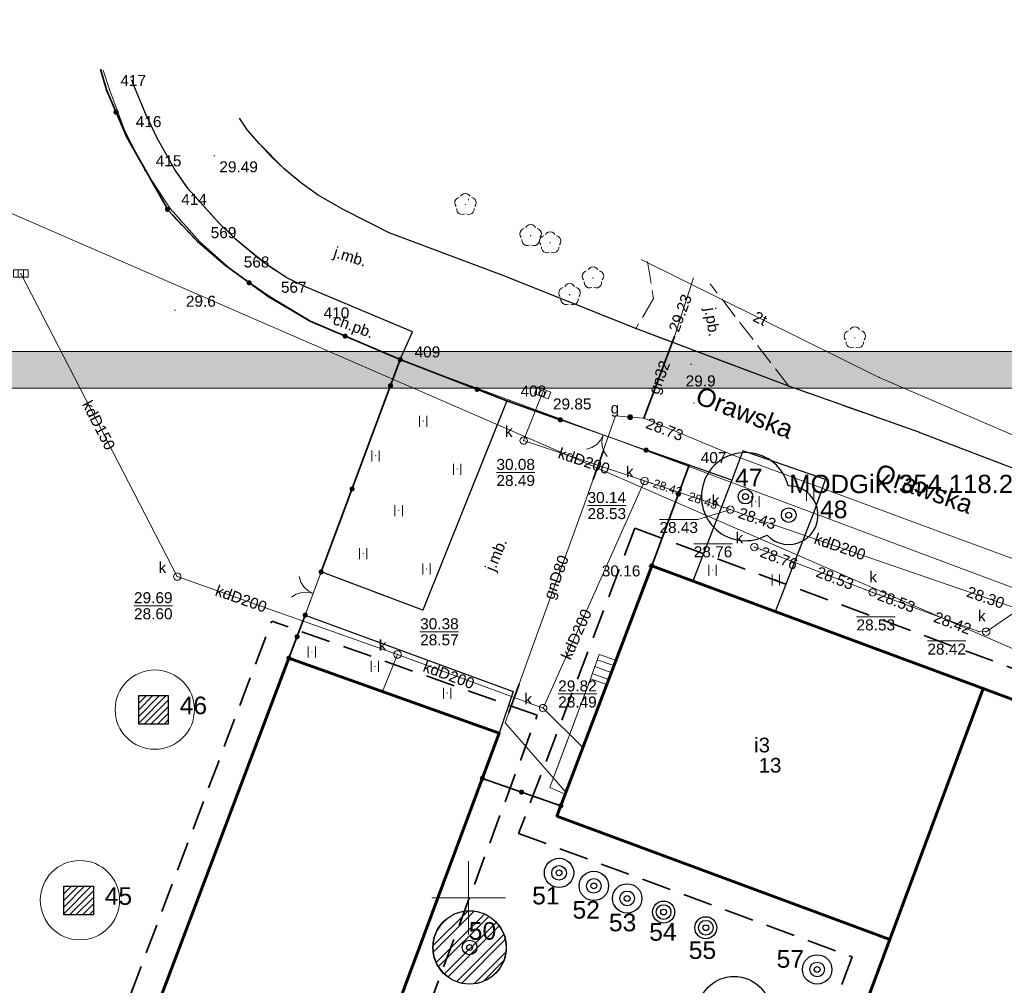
# Model space of a CAD drawing. Extents: x 5468194 to 5468404, y 5919486 to 5919674.
# Tile 9 of 13: x 5468269 to 5468336, y 5919594 to 5919660. Entities that reach past the tile are written whole.
import ezdxf
from ezdxf.enums import TextEntityAlignment as Align

# ---------------------------------------------------------------- set-up
doc = ezdxf.new("R2010")
doc.units = 0
doc.header["$PDSIZE"] = 0.75
doc.linetypes.add('PRZER2-1', pattern=[3, 2, -1])
doc.linetypes.add('PRZER3-1', pattern=[4, 3, -1])
doc.layers.get('0').update_dxf_attribs({"color": 253, "linetype": 'CONTINUOUS', "lineweight": 13})
for name, color, linetype, lineweight in [('GELULI_O', 253, 'PRZER3-1', 18), ('GEPPGD', 253, 'CONTINUOUS', 18), ('GEPPGD_O', 253, 'CONTINUOUS', 18), ('GESBLO', 253, 'CONTINUOUS', 18), ('GESBZO', 253, 'CONTINUOUS', 50), ('GESBZO_O', 253, 'CONTINUOUS', 50), ('GESDZI', 30, 'CONTINUOUS', 18), ('GESSCH', 253, 'CONTINUOUS', 18), ('GOSRBG', 253, 'CONTINUOUS', 18), ('GOSRBG_O', 253, 'CONTINUOUS', 18), ('GSLKBR', 253, 'CONTINUOUS', 18), ('GSLKOG', 253, 'CONTINUOUS', 35), ('GSLKRW', 253, 'CONTINUOUS', 25), ('GSPPRB', 253, 'CONTINUOUS', 20), ('GSPRDL', 253, 'CONTINUOUS', 18), ('GSPWPN', 253, 'CONTINUOUS', 13), ('GSPWPN_O', 253, 'CONTINUOUS', 13), ('GSPWPS', 253, 'CONTINUOUS', 13), ('GSPWPS_O', 253, 'CONTINUOUS', 13), ('GSSKOA', 253, 'PRZER3-1', 18), ('GSSKOA_O', 253, 'PRZER3-1', 18), ('GSSKOD', 253, 'PRZER2-1', 18), ('GSSKOD_O', 253, 'PRZER2-1', 18), ('GSSUTR', 253, 'PRZER2-1', 18), ('GTGTXT', 253, 'CONTINUOUS', 18), ('GTGTXT_O', 253, 'CONTINUOUS', 18), ('GULGPR', 253, 'CONTINUOUS', 18), ('GULGPR_O', 253, 'CONTINUOUS', 18), ('GULKPR', 253, 'CONTINUOUS', 18), ('GULKPR_O', 253, 'CONTINUOUS', 18), ('GULLOB', 253, 'CONTINUOUS', 35), ('GULTPR', 253, 'CONTINUOUS', 18), ('GULTPR_O', 253, 'CONTINUOUS', 18), ('GUPGZA', 253, 'CONTINUOUS', 18), ('GUPGZA_O', 253, 'CONTINUOUS', 18), ('GUPIWZ', 253, 'CONTINUOUS', 18), ('GUPIWZ_O', 253, 'CONTINUOUS', 18), ('GUPKKS', 253, 'CONTINUOUS', 18), ('GUPKSD', 253, 'CONTINUOUS', 18), ('GUPPRZ', 253, 'CONTINUOUS', 18), ('GUPPRZ_O', 253, 'CONTINUOUS', 18), ('ZZ_budynek - termomodernizacja', 250, 'CONTINUOUS', 60), ('ZZ_cięcia techniczne', 30, 'CONTINUOUS', 13), ('ZZ_drzewo nanoszone ręcznie', 34, 'CONTINUOUS', 30), ('ZZ_grupa krzewów', 3, 'CONTINUOUS', 30), ('ZZ_grupa krzewów_szraf', 3, 'CONTINUOUS', 13), ('ZZ_korona', 94, 'CONTINUOUS', 30), ('ZZ_ramka', 250, 'CONTINUOUS', 13), ('ZZ_waloryzacja B', 5, 'CONTINUOUS', 30), ('ZZ_waloryzacja D', 1, 'CONTINUOUS', 30), ('ZZ_zakres oddziaływania prac', 40, 'PRZER2-1', 35)]:
    doc.layers.add(name, color=color, linetype=linetype, lineweight=lineweight)
doc.styles.add('GEO-INFO', font='arial.ttf')

# ---------------------------------------------------------------- blocks, each defined once
blk = doc.blocks.new('KOLO')
blk.add_hatch(color=0).paths.add_polyline_path([(-0.5, 0), (-0.482963, -0.12941), (-0.433013, -0.25), (-0.353553, -0.353553), (-0.25, -0.433013), (-0.12941, -0.482963), (0, -0.5), (0.12941, -0.482963), (0.25, -0.433013), (0.353553, -0.353553), (0.433013, -0.25), (0.482963, -0.12941), (0.5, 0), (0.482963, 0.12941), (0.433013, 0.25), (0.353553, 0.353553), (0.25, 0.433013), (0.12941, 0.482963), (0, 0.5), (-0.12941, 0.482963), (-0.25, 0.433013), (-0.353553, 0.353553), (-0.433013, 0.25), (-0.482963, 0.12941)])
blk = doc.blocks.new('EPPGN')
blk.add_hatch(color=0).paths.add_polyline_path([(0, -0.09), (0.027812, -0.085595), (0.052901, -0.072812), (0.072812, -0.052901), (0.085595, -0.027812), (0.09, 0), (0.085595, 0.027812), (0.072812, 0.052901), (0.052901, 0.072812), (0.027812, 0.085595), (0, 0.09), (-0.027812, 0.085595), (-0.052901, 0.072812), (-0.072812, 0.052901), (-0.085595, 0.027812), (-0.09, 0), (-0.085595, -0.027812), (-0.072812, -0.052901), (-0.052901, -0.072812), (-0.027812, -0.085595)])
blk = doc.blocks.new('POINT')
at = {"color": 0}
blk.add_point((0, 0), dxfattribs=at)
blk = doc.blocks.new('SLBRA')
at = {"color": 0}
for points in [[(1.732051, 1), (1.414214, 0.585786), (1, 0.267949), (0.517638, 0.068148), (0, 0)], [(0, 0), (0.517638, -0.068148), (1, -0.267949), (1.414214, -0.585786), (1.732051, -1)]]:
    blk.add_lwpolyline(points, dxfattribs=at)
blk = doc.blocks.new('SPTRW')
at = {"color": 0}
for points in [[(-0.51332, 0.7233), (-0.51332, -0.7767)], [(0.48668, -0.7767), (0.48668, 0.7233)]]:
    blk.add_lwpolyline(points, dxfattribs=at)
blk = doc.blocks.new('SPDLP')
blk.add_hatch(color=0).paths.add_polyline_path([(0, -0.09), (0.027812, -0.085595), (0.052901, -0.072812), (0.072812, -0.052901), (0.085595, -0.027812), (0.09, 0), (0.085595, 0.027812), (0.072812, 0.052901), (0.052901, 0.072812), (0.027812, 0.085595), (0, 0.09), (-0.027812, 0.085595), (-0.052901, 0.072812), (-0.072812, 0.052901), (-0.085595, 0.027812), (-0.09, 0), (-0.085595, -0.027812), (-0.072812, -0.052901), (-0.052901, -0.072812), (-0.027812, -0.085595)])
at = {"color": 0}
for points in [[(-0.648554, 1.126667), (-0.481106, 1.325358), (-0.255912, 1.454989), (0, 1.5), (0.255912, 1.454989), (0.481106, 1.325358), (0.648554, 1.126667)], [(-1.271938, -0.268652), (-1.40916, -0.048001), (-1.462858, 0.20623), (-1.426585, 0.463525), (-1.304695, 0.693003), (-1.11182, 0.867117), (-0.871109, 0.964971)], [(0.871109, 0.964971), (1.11182, 0.867117), (1.304695, 0.693003), (1.426585, 0.463525), (1.462858, 0.20623), (1.40916, -0.048001), (1.271938, -0.268652)], [(-0.137547, -1.292703), (-0.389802, -1.355024), (-0.648184, -1.327532), (-0.881678, -1.213525), (-1.062258, -1.026689), (-1.168249, -0.78945), (-1.186929, -0.530282)], [(1.186929, -0.530282), (1.168249, -0.78945), (1.062258, -1.026689), (0.881678, -1.213525), (0.648184, -1.327532), (0.389802, -1.355024), (0.137547, -1.292703)]]:
    blk.add_lwpolyline(points, dxfattribs=at)
blk = doc.blocks.new('OKRAG_PELNY')
at = {"color": 0}
blk.add_lwpolyline([(0, 0.5), (0.12941, 0.482963), (0.25, 0.433013), (0.353553, 0.353553), (0.433013, 0.25), (0.482963, 0.12941), (0.5, 0), (0.482963, -0.12941), (0.433013, -0.25), (0.353553, -0.353553), (0.25, -0.433013), (0.12941, -0.482963), (0, -0.5), (-0.12941, -0.482963), (-0.25, -0.433013), (-0.353553, -0.353553), (-0.433013, -0.25), (-0.482963, -0.12941), (-0.5, 0), (-0.482963, 0.12941), (-0.433013, 0.25), (-0.353553, 0.353553), (-0.25, 0.433013), (-0.12941, 0.482963)], close=True, dxfattribs=at)
blk = doc.blocks.new('SUUS05')
at = {"color": 0}
blk.add_lwpolyline([(0.5, -0.25), (-0.5, -0.25), (-0.5, 0.25), (0.5, 0.25)], close=True, dxfattribs=at)
for points in [[(-0.175, -0.25), (-0.175, 0.25)], [(0.175, -0.25), (0.175, 0.25)]]:
    blk.add_lwpolyline(points, dxfattribs=at)
blk = doc.blocks.new('drzewo nanoszone ręcznie')
at = {"layer": 'ZZ_drzewo nanoszone ręcznie'}
for radius in [0.5, 0.2]:
    blk.add_circle((0, 0), radius, dxfattribs=at)

msp = doc.modelspace()

# ---------------------------------------------------------------- hatches: boundary and pattern name
at = {"layer": 'ZZ_cięcia techniczne'}
h = msp.add_hatch(dxfattribs=at)
h.set_pattern_fill('ANSI32', color=256, scale=0.1, style=0)
h.set_pattern_definition([(45, (-1688.00395, -2946.6088), (-0.67351920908, 0.67351920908), []), (45, (-1687.5549, -2946.6088), (-0.67351920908, 0.67351920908), [])])
edge = h.paths.add_edge_path()
edge.add_arc((5468300.065, 5919596.621), 2.479, 0, 360)
at = {"layer": 'ZZ_grupa krzewów_szraf'}
h = msp.add_hatch(dxfattribs=at)
h.set_pattern_fill('ANSI31', color=256, scale=0.1, style=0)
h.set_pattern_definition([(45, (25.44917, 5.84823), (-0.224506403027, 0.224506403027), [])])
h.paths.add_polyline_path([(5468277.542, 5919613.767), (5468279.55, 5919613.767), (5468279.55, 5919611.825), (5468277.542, 5919611.825)])
h = msp.add_hatch(dxfattribs=at)
h.set_pattern_fill('ANSI31', color=256, scale=0.1, style=0)
h.set_pattern_definition([(45, (20.3501, -7.12994), (-0.224506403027, 0.224506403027), [])])
h.paths.add_polyline_path([(5468272.443, 5919600.788), (5468274.451, 5919600.788), (5468274.451, 5919598.847), (5468272.443, 5919598.847)])
at = {"layer": 'ZZ_ramka', "true_color": 0xffffff}
h = msp.add_hatch(color=7, dxfattribs=at)
h.paths.add_polyline_path([(5468401.523, 5919491.204), (5468201.523, 5919491.204), (5468201.523, 5919634.704), (5468401.523, 5919634.704)], flags=16)
h.paths.add_polyline_path([(5468194.023, 5919637.204), (5468404.023, 5919637.204), (5468404.023, 5919488.704), (5468194.023, 5919488.704)])

# ---------------------------------------------------------------- linework, layer by layer
at = {"linetype": 'Continuous', "lineweight": 13, "elevation": 100, "flags": 128}
for points in [[(5468300, 5919647.5), (5468300, 5919647.6)], [(5468300, 5919597.5), (5468300, 5919602.5)], [(5468297.5, 5919600), (5468302.5, 5919600)]]:
    msp.add_lwpolyline(points, dxfattribs=at)
at = {"layer": 'GESBLO', "linetype": 'Continuous', "lineweight": 18, "elevation": 10.18}
msp.add_lwpolyline([(5468324.608, 5919550.595), (5468340.223, 5919592.394), (5468344.651, 5919604.234), (5468339.13, 5919606.287), (5468341.233, 5919611.948), (5468335.033, 5919614.243), (5468328.674, 5919597.162), (5468320.465, 5919575.139), (5468292.6, 5919585.725), (5468302.084, 5919611.222), (5468287.766, 5919616.312), (5468277.091, 5919588.06), (5468273.766, 5919579.265), (5468316.018, 5919563.219), (5468312.976, 5919555.043)], close=True, dxfattribs=at)
at = {"layer": 'GESBZO', "linetype": 'Continuous', "lineweight": 50, "elevation": 10.18}
for points in [[(5468335.033, 5919614.243), (5468312.469, 5919622.607), (5468306, 5919605.557), (5468328.674, 5919597.162)], [(5468324.608, 5919550.595), (5468340.223, 5919592.394), (5468363.645, 5919583.746), (5468368.102, 5919595.426), (5468344.651, 5919604.234), (5468339.13, 5919606.287), (5468341.233, 5919611.948), (5468335.033, 5919614.243), (5468328.674, 5919597.162), (5468320.465, 5919575.139), (5468292.6, 5919585.725), (5468302.084, 5919611.222), (5468287.766, 5919616.312), (5468277.091, 5919588.06), (5468273.766, 5919579.265), (5468316.018, 5919563.219), (5468312.976, 5919555.043)]]:
    msp.add_lwpolyline(points, close=True, dxfattribs=at)
at = {"layer": 'GESDZI', "linetype": 'Continuous', "lineweight": 18, "elevation": 10.22}
for points in [[(5468275.114, 5919656.356), (5468275.54, 5919655.03), (5468276.59, 5919652.23), (5468277.95, 5919649.56), (5468279.68, 5919646.93), (5468281.69, 5919644.67), (5468283.94, 5919642.67), (5468286.47, 5919640.95), (5468289.38, 5919639.2), (5468295.57, 5919636.55), (5468302.78, 5919633.88), (5468315.05, 5919629.35), (5468371.88, 5919608.07), (5468381.59, 5919595.7), (5468386.34, 5919605.41), (5468396.01, 5919601.52), (5468401.165, 5919609.409)], [(5468342.3, 5919490.53), (5468380.89, 5919593.82), (5468381.59, 5919595.7), (5468371.88, 5919608.07), (5468315.05, 5919629.35), (5468302.78, 5919633.88), (5468295.57, 5919636.55), (5468289.38, 5919639.2), (5468286.47, 5919640.95), (5468283.94, 5919642.67), (5468281.69, 5919644.67), (5468279.68, 5919646.93), (5468277.95, 5919649.56), (5468276.59, 5919652.23), (5468275.54, 5919655.03), (5468275.114, 5919656.356)]]:
    msp.add_lwpolyline(points, dxfattribs=at)
at = {"layer": 'GESSCH', "linetype": 'Continuous', "lineweight": 18, "elevation": 10.18}
for points in [[(5468310.03, 5919616.178), (5468308.879, 5919616.573), (5468308.292, 5919614.909), (5468309.406, 5919614.533)], [(5468309.406, 5919614.533), (5468308.292, 5919614.909), (5468305.519, 5919607.52), (5468306.569, 5919607.055)]]:
    msp.add_lwpolyline(points, close=True, dxfattribs=at)
at = {"layer": 'GESSCH', "linetype": 'Continuous', "lineweight": 18, "elevation": 10.18, "flags": 128}
for points in [[(5468308.752, 5919616.213), (5468309.891, 5919615.811)], [(5468308.419, 5919615.269), (5468309.536, 5919614.876)], [(5468308.586, 5919615.741), (5468309.713, 5919615.343)]]:
    msp.add_lwpolyline(points, dxfattribs=at)
at = {"layer": 'GOSRBG', "linetype": 'Continuous', "lineweight": 18, "elevation": 10.04}
msp.add_lwpolyline([(5468265.344, 5919659.794), (5468259.784, 5919650.547), (5468390.529, 5919593.714), (5468400.349, 5919607.998), (5468401.028, 5919609.037)], dxfattribs=at)
at = {"layer": 'GSLKBR', "linetype": 'Continuous', "lineweight": 18, "elevation": 10.18}
for points in [[(5468306.241, 5919632.548), (5468312.074, 5919630.487)], [(5468289.956, 5919622.187), (5468288.877, 5919619.253)]]:
    msp.add_lwpolyline(points, dxfattribs=at)
at = {"layer": 'GSLKOG', "linetype": 'Continuous', "lineweight": 35, "elevation": 10.18}
for points in [[(5468295.342, 5919636.644), (5468289.209, 5919639.264), (5468286.347, 5919640.934), (5468283.418, 5919643.077), (5468281.532, 5919644.7), (5468279.535, 5919646.813), (5468276.73, 5919651.805), (5468275.338, 5919655.011), (5468274.938, 5919656.418)], [(5468289.956, 5919622.187), (5468295.342, 5919636.644), (5468302.596, 5919633.84), (5468306.241, 5919632.548)], [(5468312.074, 5919630.487), (5468315.005, 5919629.455), (5468312.469, 5919622.607)], [(5468287.766, 5919616.312), (5468288.877, 5919619.253)], [(5468300.934, 5919608.132), (5468306.269, 5919606.265)]]:
    msp.add_lwpolyline(points, dxfattribs=at)
at = {"layer": 'GSLKRW', "linetype": 'Continuous', "lineweight": 25, "elevation": 10.18}
for points in [[(5468295.342, 5919636.644), (5468296.183, 5919638.54), (5468288.897, 5919641.603), (5468287.583, 5919642.24), (5468286.049, 5919643.252), (5468284.097, 5919644.883), (5468283, 5919645.953), (5468280.905, 5919648.267), (5468280.013, 5919649.541), (5468278.786, 5919651.727), (5468278.008, 5919653.409), (5468277.216, 5919655.315), (5468277.064, 5919655.67)], [(5468330.71, 5919631.68), (5468321.79, 5919634.83), (5468311.38, 5919638.76), (5468302.387, 5919642.355), (5468294.582, 5919645.29), (5468293.104, 5919646.02), (5468291.447, 5919646.863), (5468289.758, 5919647.853), (5468288.633, 5919648.638), (5468287.431, 5919649.628), (5468285.758, 5919651.331), (5468284.942, 5919652.263), (5468284.399, 5919653.089)], [(5468302.596, 5919633.84), (5468296.871, 5919619.578), (5468289.956, 5919622.187)], [(5468330.71, 5919631.68), (5468353.84, 5919622.86)], [(5468320.878, 5919619.49), (5468323.527, 5919626.276), (5468324.298, 5919628.495), (5468318.67, 5919630.434), (5468317.911, 5919628.431), (5468315.005, 5919629.455)], [(5468317.911, 5919628.431), (5468315.272, 5919621.569)], [(5468288.877, 5919619.253), (5468303.033, 5919614.048), (5468302.084, 5919611.222)]]:
    msp.add_lwpolyline(points, dxfattribs=at)
at = {"layer": 'GSPPRB', "linetype": 'Continuous', "lineweight": 20}
for p in [(5468312.59, 5919640.81, 10.28), (5468311.38, 5919638.76, 10.28), (5468327.95, 5919635.44, 10.28), (5468321.79, 5919634.83, 10.28), (5468330.71, 5919631.68, 10.28), (5468294.133, 5919614.049, 10.28), (5468307.772, 5919610.228, 10.28), (5468306.622, 5919607.197, 10.28)]:
    msp.add_point(p, dxfattribs=at)
at = {"layer": 'GSSKOA', "linetype": 'PRZER3-1', "lineweight": 18, "ltscale": 0.5, "elevation": 10.18}
for points in [[(5468277.064, 5919655.67), (5468277.216, 5919655.315), (5468278.008, 5919653.409), (5468278.786, 5919651.727), (5468280.013, 5919649.541), (5468280.905, 5919648.267), (5468283, 5919645.953), (5468284.097, 5919644.883), (5468286.049, 5919643.252), (5468287.583, 5919642.24), (5468288.897, 5919641.603), (5468296.183, 5919638.54), (5468295.342, 5919636.644), (5468302.596, 5919633.84), (5468309.533, 5919631.382), (5468317.911, 5919628.431), (5468318.67, 5919630.434), (5468324.298, 5919628.495), (5468323.527, 5919626.276), (5468320.878, 5919619.49), (5468335.033, 5919614.243), (5468337.396, 5919613.369)], [(5468353.84, 5919622.86), (5468330.71, 5919631.68), (5468321.79, 5919634.83), (5468311.38, 5919638.76), (5468302.387, 5919642.355), (5468294.582, 5919645.29), (5468293.104, 5919646.02), (5468291.447, 5919646.863), (5468289.758, 5919647.853), (5468288.633, 5919648.638), (5468287.431, 5919649.628), (5468286.603, 5919650.423), (5468285.758, 5919651.331), (5468284.942, 5919652.263), (5468284.399, 5919653.089)], [(5468312.165, 5919643.32), (5468312.59, 5919640.81), (5468311.38, 5919638.76), (5468321.79, 5919634.83), (5468316.443, 5919641.815)], [(5468312.469, 5919622.607), (5468315.005, 5919629.455), (5468312.074, 5919630.487), (5468306.241, 5919632.548), (5468302.596, 5919633.84), (5468296.871, 5919619.578), (5468289.956, 5919622.187), (5468288.877, 5919619.253)], [(5468288.877, 5919619.253), (5468303.033, 5919614.048), (5468302.084, 5919611.222)], [(5468300.934, 5919608.132), (5468306.269, 5919606.265), (5468306.569, 5919607.055), (5468305.519, 5919607.52), (5468308.292, 5919614.909), (5468308.879, 5919616.573), (5468310.03, 5919616.178)]]:
    msp.add_lwpolyline(points, dxfattribs=at)
at = {"layer": 'GSSKOD', "linetype": 'PRZER2-1', "lineweight": 18, "ltscale": 0.5, "elevation": 10.18}
msp.add_lwpolyline([(5468277.064, 5919655.67), (5468277.216, 5919655.315), (5468278.008, 5919653.409), (5468278.786, 5919651.727), (5468280.013, 5919649.541), (5468280.905, 5919648.267), (5468283, 5919645.953), (5468284.097, 5919644.883), (5468286.049, 5919643.252), (5468287.583, 5919642.24), (5468288.897, 5919641.603), (5468296.183, 5919638.54), (5468295.342, 5919636.644), (5468289.209, 5919639.264), (5468286.347, 5919640.934), (5468283.418, 5919643.077), (5468281.532, 5919644.7), (5468279.535, 5919646.813), (5468276.73, 5919651.805), (5468275.338, 5919655.011), (5468274.938, 5919656.418)], dxfattribs=at)
at = {"layer": 'GSSUTR', "linetype": 'PRZER2-1', "lineweight": 18, "ltscale": 0.5, "elevation": 10.1}
for points in [[(5468296.916, 5919632.475), (5468296.906, 5919632.455), (5468296.926, 5919632.455)], [(5468293.674, 5919630.112), (5468293.664, 5919630.092), (5468293.684, 5919630.092)], [(5468299.228, 5919629.21), (5468299.218, 5919629.19), (5468299.238, 5919629.19)], [(5468323.263, 5919627.405), (5468323.253, 5919627.385), (5468323.273, 5919627.385)], [(5468319.543, 5919626.991), (5468319.533, 5919626.971), (5468319.553, 5919626.971)], [(5468295.242, 5919626.387), (5468295.232, 5919626.367), (5468295.252, 5919626.367)], [(5468292.823, 5919623.467), (5468292.813, 5919623.447), (5468292.833, 5919623.447)], [(5468297.128, 5919622.405), (5468297.118, 5919622.385), (5468297.138, 5919622.385)], [(5468316.598, 5919622.32), (5468316.588, 5919622.3), (5468316.608, 5919622.3)], [(5468320.927, 5919621.665), (5468320.917, 5919621.645), (5468320.937, 5919621.645)], [(5468289.324, 5919616.754), (5468289.314, 5919616.734), (5468289.334, 5919616.734)], [(5468293.618, 5919615.777), (5468293.608, 5919615.757), (5468293.628, 5919615.757)], [(5468298.55, 5919613.951), (5468298.54, 5919613.931), (5468298.56, 5919613.931)]]:
    msp.add_lwpolyline(points, close=True, dxfattribs=at)
at = {"layer": 'GULGPR', "linetype": 'Continuous', "lineweight": 18, "elevation": 10.14}
for points in [[(5468311.93, 5919632.65), (5468314.02, 5919638.23), (5468315.308, 5919642.214)], [(5468311.93, 5919632.65), (5468310.996, 5919632.726), (5468310.003, 5919632.825), (5468307.858, 5919626.756), (5468304.255, 5919616.844), (5468302.487, 5919611.905), (5468306.622, 5919607.197)], [(5468311.93, 5919632.65), (5468317.947, 5919630.162), (5468330.422, 5919625.536), (5468349.151, 5919618.632), (5468362.952, 5919613.471), (5468375.881, 5919608.701), (5468388.184, 5919602.932), (5468397.234, 5919598.765)]]:
    msp.add_lwpolyline(points, dxfattribs=at)
at = {"layer": 'GULKPR', "linetype": 'Continuous', "lineweight": 18, "elevation": 10.14}
for points in [[(5468269.51, 5919642.506), (5468280.162, 5919621.869)], [(5468305.038, 5919634.377), (5468303.745, 5919631.133)], [(5468303.745, 5919631.133), (5468311.973, 5919628.389)], [(5468305.07, 5919612.92), (5468311.973, 5919628.389)], [(5468311.973, 5919628.389), (5468312.447, 5919628.23), (5468317.341, 5919626.593), (5468317.815, 5919626.434)], [(5468317.815, 5919626.434), (5468318.287, 5919626.271), (5468337.002, 5919619.816), (5468337.475, 5919619.652)], [(5468319.444, 5919623.888), (5468319.911, 5919623.709), (5468327, 5919620.992), (5468327.5, 5919620.8)], [(5468280.162, 5919621.869), (5468295.156, 5919616.571)], [(5468327.5, 5919620.8), (5468327.972, 5919620.636), (5468334.73, 5919618.133), (5468335.23, 5919618.12)], [(5468335.23, 5919618.12), (5468337.475, 5919619.652)], [(5468294.133, 5919614.049), (5468295.156, 5919616.571)], [(5468295.156, 5919616.571), (5468305.07, 5919612.92)], [(5468307.772, 5919610.228), (5468305.07, 5919612.92)]]:
    msp.add_lwpolyline(points, dxfattribs=at)
at = {"layer": 'GULLOB', "linetype": 'Continuous', "lineweight": 35, "elevation": 10.12}
for points in [[(5468314.02, 5919638.23), (5468311.93, 5919632.65)], [(5468309.194, 5919630.535), (5468308.465, 5919628.474)], [(5468303.436, 5919614.555), (5468302.743, 5919612.62)]]:
    msp.add_lwpolyline(points, dxfattribs=at)
at = {"layer": 'GULTPR', "linetype": 'Continuous', "lineweight": 18, "elevation": 10.14}
msp.add_lwpolyline([(5468311.754, 5919643.464), (5468327.95, 5919635.44), (5468341.45, 5919629.63), (5468341.906, 5919629.348)], dxfattribs=at)
at = {"layer": 'GUPPRZ_O', "linetype": 'Continuous', "lineweight": 9, "elevation": 10.8, "flags": 128}
for points in [[(5468301.892, 5919628.964), (5468304.513, 5919628.964)], [(5468308.095, 5919626.71), (5468310.716, 5919626.71)], [(5468312.989, 5919625.769), (5468315.609, 5919625.769), (5468317.815, 5919626.434)], [(5468312.989, 5919625.769), (5468315.609, 5919625.769)], [(5468315.325, 5919624.115), (5468317.946, 5919624.115)], [(5468277.22, 5919619.888), (5468279.841, 5919619.888)], [(5468326.405, 5919619.137), (5468329.026, 5919619.137)], [(5468296.698, 5919618.115), (5468299.319, 5919618.115)], [(5468331.232, 5919617.488), (5468333.852, 5919617.488)], [(5468306.096, 5919613.881), (5468308.717, 5919613.881)]]:
    msp.add_lwpolyline(points, dxfattribs=at)
at = {"layer": 'ZZ_budynek - termomodernizacja', "elevation": 10.18}
for points in [[(5468306, 5919605.557), (5468312.469, 5919622.607), (5468335.033, 5919614.243), (5468320.473, 5919575.136), (5468292.6, 5919585.725), (5468302.084, 5919611.222), (5468287.766, 5919616.312), (5468273.766, 5919579.265), (5468316.018, 5919563.219), (5468312.976, 5919555.043), (5468324.608, 5919550.595), (5468340.223, 5919592.394), (5468363.645, 5919583.746), (5468368.102, 5919595.426), (5468339.13, 5919606.287), (5468341.233, 5919611.948), (5468335.033, 5919614.243)], [(5468306, 5919605.557), (5468328.674, 5919597.162)]]:
    msp.add_lwpolyline(points, dxfattribs=at)
at = {"layer": 'ZZ_cięcia techniczne', "linetype": 'Continuous'}
msp.add_circle((5468300.065, 5919596.621, 10.1), 2.479, dxfattribs=at)
at = {"layer": 'ZZ_grupa krzewów'}
for points in [[(5468277.542, 5919613.767), (5468279.55, 5919613.767), (5468279.55, 5919611.825), (5468277.542, 5919611.825)], [(5468272.443, 5919600.788), (5468274.451, 5919600.788), (5468274.451, 5919598.847), (5468272.443, 5919598.847)]]:
    msp.add_lwpolyline(points, close=True, dxfattribs=at)
at = {"layer": 'ZZ_grupa krzewów_szraf', "color": 32}
for centre in [(5468278.634, 5919612.816), (5468273.535, 5919599.838)]:
    msp.add_circle(centre, 2.7, dxfattribs=at)
at = {"layer": 'ZZ_korona'}
for centre, radius in [((5468306.154, 5919601.698), 1), ((5468308.522, 5919600.812), 1), ((5468310.792, 5919599.959), 1), ((5468313.272, 5919599.031), 0.75), ((5468300.065, 5919596.621), 2.5), ((5468316.145, 5919597.964), 0.75), ((5468323.725, 5919595.122), 1), ((5468318.074, 5919592.149), 2.5)]:
    msp.add_circle(centre, radius, dxfattribs=at)
for centre, radius, start, end in [((5468318.844, 5919627.317), 3, 14.27976, 299.35518), ((5468321.786, 5919626.058), 2, 222.65084, 90.98409)]:
    msp.add_arc(centre, radius, start, end, dxfattribs=at)
at = {"layer": 'ZZ_ramka', "elevation": 10.06}
for points in [[(5468194.023, 5919637.204), (5468404.023, 5919637.204), (5468404.023, 5919488.704), (5468194.023, 5919488.704)], [(5468401.523, 5919491.204), (5468201.523, 5919491.204), (5468201.523, 5919634.704), (5468401.523, 5919634.704)]]:
    msp.add_lwpolyline(points, close=True, dxfattribs=at)
at = {"layer": 'ZZ_zakres oddziaływania prac', "elevation": 10.18}
for points in [[(5468311.317, 5919625.169), (5468303.4, 5919604.384)], [(5468311.317, 5919625.169), (5468349.375, 5919611.051)], [(5468275.933, 5919590.652), (5468286.595, 5919618.849)], [(5468304.667, 5919612.428), (5468286.595, 5919618.849)], [(5468295.163, 5919586.858), (5468304.667, 5919612.428)], [(5468303.4, 5919604.384), (5468326.1, 5919595.982)], [(5468326.1, 5919595.982), (5468319.3, 5919577.726)]]:
    msp.add_lwpolyline(points, dxfattribs=at)

# ---------------------------------------------------------------- block references
at = {"layer": 'GEPPGD', "lineweight": 18, "xscale": 0.5, "yscale": 0.5}
for p in [(5468275.54, 5919655.03, 10.24), (5468276.59, 5919652.23, 10.24), (5468277.95, 5919649.56, 10.24), (5468279.68, 5919646.93, 10.24), (5468281.69, 5919644.67, 10.24), (5468283.94, 5919642.67, 10.24), (5468286.47, 5919640.95, 10.24), (5468289.38, 5919639.2, 10.24), (5468295.57, 5919636.55, 10.24), (5468302.78, 5919633.88, 10.24), (5468315.05, 5919629.35, 10.24)]:
    msp.add_blockref('EPPGN', p, dxfattribs=at)
at = {"layer": 'GSLKBR', "lineweight": 18, "xscale": 0.75, "yscale": 0.75}
for p, rotation in [((5468309.157, 5919631.518, 10.18), 250.5368865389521), ((5468289.416, 5919620.72, 10.18), 159.8035132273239)]:
    msp.add_blockref('SLBRA', p, dxfattribs=dict(at, rotation=rotation))
at = {"layer": 'GSLKOG', "lineweight": 35, "xscale": 0.35, "yscale": 0.35}
for p in [(5468275.994, 5919653.499, 10.18), (5468279.499, 5919646.877, 10.18), (5468285.058, 5919641.878, 10.18), (5468291.589, 5919638.247, 10.18), (5468295.342, 5919636.644, 10.18), (5468294.682, 5919634.872, 10.18), (5468300.573, 5919634.622, 10.18), (5468306.241, 5919632.548, 10.18), (5468312.074, 5919630.487, 10.18), (5468292.063, 5919627.844, 10.18), (5468314.276, 5919627.488, 10.18), (5468312.469, 5919622.607, 10.18), (5468289.956, 5919622.187, 10.18), (5468288.877, 5919619.253, 10.18), (5468288.321, 5919617.782, 10.18), (5468287.766, 5919616.312, 10.18), (5468300.934, 5919608.132, 10.18), (5468303.602, 5919607.199, 10.18), (5468306.269, 5919606.265, 10.18)]:
    msp.add_blockref('KOLO', p, dxfattribs=at)
at = {"layer": 'GSPRDL', "lineweight": 18, "xscale": 0.5, "yscale": 0.5}
for p in [(5468299.78, 5919647.21, 10.12), (5468304.22, 5919645.09, 10.12), (5468305.55, 5919644.6, 10.12), (5468308.46, 5919642.21, 10.12), (5468306.87, 5919641.07, 10.12), (5468326.29, 5919638.13, 10.12)]:
    msp.add_blockref('SPDLP', p, dxfattribs=at)
at = {"layer": 'GSPWPN', "lineweight": 13, "xscale": 0.09, "yscale": 0.09}
for p in [(5468280, 5919640, 10.08), (5468315.143, 5919636.33, 10.08)]:
    msp.add_blockref('KOLO', p, dxfattribs=at)
at = {"layer": 'GSPWPS', "lineweight": 13, "xscale": 0.09, "yscale": 0.09}
for p in [(5468282.69, 5919650.523, 10.08), (5468312.294, 5919622.561, 10.08)]:
    msp.add_blockref('KOLO', p, dxfattribs=at)
at = {"layer": 'GSSUTR', "lineweight": 18, "xscale": 0.5, "yscale": 0.5}
for p in [(5468296.916, 5919632.465, 10.1), (5468293.674, 5919630.102, 10.1), (5468299.228, 5919629.2, 10.1), (5468319.543, 5919626.981, 10.1), (5468323.263, 5919627.395, 10.1), (5468295.242, 5919626.377, 10.1), (5468292.823, 5919623.457, 10.1), (5468297.128, 5919622.395, 10.1), (5468316.598, 5919622.31, 10.1), (5468320.927, 5919621.655, 10.1), (5468289.324, 5919616.744, 10.1), (5468293.618, 5919615.767, 10.1), (5468298.55, 5919613.941, 10.1)]:
    msp.add_blockref('SPTRW', p, dxfattribs=at)
at = {"layer": 'GTGTXT', "lineweight": 18}
msp.add_blockref('POINT', (5468315.348, 5919633.704, 10.02), dxfattribs=at)
at = {"layer": 'GUPGZA', "lineweight": 18, "xscale": 0.4, "yscale": 0.4, "rotation": 293.7323367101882}
msp.add_blockref('KOLO', (5468310.996, 5919632.726, 10.16), dxfattribs=at)
at = {"layer": 'GUPIWZ', "lineweight": 18, "xscale": 0.5, "yscale": 0.5}
for p in [(5468303.745, 5919631.133, 10.18), (5468311.973, 5919628.389, 10.18), (5468317.815, 5919626.434, 10.18), (5468319.444, 5919623.888, 10.18), (5468280.162, 5919621.869, 10.18), (5468327.5, 5919620.8, 10.18), (5468335.23, 5919618.12, 10.18), (5468295.156, 5919616.571, 10.18), (5468305.07, 5919612.92, 10.18)]:
    msp.add_blockref('OKRAG_PELNY', p, dxfattribs=at)
at = {"layer": 'GUPKKS', "lineweight": 18}
msp.add_blockref('SUUS05', (5468269.51, 5919642.506, 10.16), dxfattribs=at)
at = {"layer": 'GUPKKS', "lineweight": 18, "rotation": 339.3553280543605}
msp.add_blockref('SUUS05', (5468305.038, 5919634.377, 10.16), dxfattribs=at)
at = {"layer": 'GUPKSD', "lineweight": 18, "xscale": 0.5, "yscale": 0.5}
for p in [(5468303.745, 5919631.133, 10.16), (5468311.973, 5919628.389, 10.16), (5468317.815, 5919626.434, 10.16), (5468319.444, 5919623.888, 10.16), (5468280.162, 5919621.869, 10.16), (5468327.5, 5919620.8, 10.16), (5468335.23, 5919618.12, 10.16), (5468295.156, 5919616.571, 10.16), (5468305.07, 5919612.92, 10.16)]:
    msp.add_blockref('POINT', p, dxfattribs=at)
at = {"layer": 'GUPPRZ', "lineweight": 18}
for p in [(5468269.51, 5919642.506, 10.16), (5468314.02, 5919638.23, 10.16), (5468327.95, 5919635.44, 10.16), (5468305.038, 5919634.377, 10.16), (5468311.93, 5919632.65, 10.16), (5468303.745, 5919631.133, 10.16), (5468311.973, 5919628.389, 10.16), (5468312.447, 5919628.23, 10.16), (5468317.341, 5919626.593, 10.16), (5468317.815, 5919626.434, 10.16), (5468318.287, 5919626.271, 10.16), (5468319.444, 5919623.888, 10.16), (5468319.911, 5919623.709, 10.16), (5468280.162, 5919621.869, 10.16), (5468327, 5919620.992, 10.16), (5468327.5, 5919620.8, 10.16), (5468327.972, 5919620.636, 10.16), (5468334.73, 5919618.133, 10.16), (5468335.23, 5919618.12, 10.16), (5468295.156, 5919616.571, 10.16), (5468305.07, 5919612.92, 10.16)]:
    msp.add_blockref('POINT', p, dxfattribs=at)
at = {"layer": 'ZZ_drzewo nanoszone ręcznie'}
for p in [(5468318.844, 5919627.317), (5468321.786, 5919626.058), (5468306.154, 5919601.698), (5468308.522, 5919600.812), (5468310.792, 5919599.959), (5468313.272, 5919599.031), (5468316.145, 5919597.964), (5468300.065, 5919596.621), (5468323.725, 5919595.122)]:
    msp.add_blockref('drzewo nanoszone ręcznie', p, dxfattribs=at)

# ---------------------------------------------------------------- texts
at = {"layer": 'GELULI_O', "linetype": 'Continuous', "lineweight": 0, "style": 'GEO-INFO'}
msp.add_text('Orawska', height=1.25, rotation=340.42298, dxfattribs=at).set_placement((5468331.003, 5919627.869, 10.8), align=Align.MIDDLE_CENTER)
at = {"layer": 'GEPPGD_O', "linetype": 'Continuous', "lineweight": 0, "style": 'GEO-INFO'}
for s, p in [('417', (5468276.29, 5919655.28, 10.8)), ('416', (5468277.34, 5919652.48, 10.8)), ('415', (5468278.7, 5919649.81, 10.8)), ('414', (5468280.43, 5919647.18, 10.8)), ('569', (5468282.44, 5919644.92, 10.8)), ('568', (5468284.69, 5919642.92, 10.8)), ('567', (5468287.22, 5919641.2, 10.8)), ('410', (5468290.13, 5919639.45, 10.8)), ('409', (5468296.32, 5919636.8, 10.8)), ('408', (5468303.53, 5919634.13, 10.8)), ('407', (5468315.8, 5919629.6, 10.8))]:
    msp.add_text(s, height=0.75, dxfattribs=at).set_placement(p)
at = {"layer": 'GESBZO_O', "linetype": 'Continuous', "lineweight": 0, "style": 'GEO-INFO'}
msp.add_text('i3', height=1, dxfattribs=at).set_placement((5468320.517, 5919609.903, 10.8), align=Align.RIGHT)
msp.add_text('13', height=1, dxfattribs=at).set_placement((5468320.517, 5919609.528, 10.8), align=Align.TOP_CENTER)
at = {"layer": 'GOSRBG_O', "linetype": 'Continuous', "lineweight": 0, "style": 'GEO-INFO'}
msp.add_text('MODGiK.354.118.2015', height=1.25, dxfattribs=at).set_placement((5468330.899, 5919628.181, 10.8), align=Align.MIDDLE_CENTER)
at = {"layer": 'GSPWPN_O', "linetype": 'Continuous', "lineweight": 0, "style": 'GEO-INFO'}
for s, p in [('29.6', (5468280.75, 5919640.25, 10.8)), ('29.9', (5468314.773, 5919634.821, 10.8))]:
    msp.add_text(s, height=0.75, dxfattribs=at).set_placement(p)
at = {"layer": 'GSPWPS_O', "linetype": 'Continuous', "lineweight": 0, "style": 'GEO-INFO'}
for s, p in [('29.49', (5468283.029, 5919649.399, 10.8)), ('30.16', (5468309.067, 5919621.887, 10.8))]:
    msp.add_text(s, height=0.75, dxfattribs=at).set_placement(p)
at = {"layer": 'GSSKOA_O', "linetype": 'Continuous', "lineweight": 0, "style": 'GEO-INFO'}
for rotation, p in [(342.83091, (5468291.91, 5919643.575, 10.8)), (67.94931, (5468301.941, 5919623.328, 10.8))]:
    msp.add_text('j.mb.', height=0.75, rotation=rotation, dxfattribs=at).set_placement(p, align=Align.MIDDLE)
msp.add_text('j.pb.', height=0.75, rotation=278.79742, dxfattribs=at).set_placement((5468316.585, 5919639.212, 10.8), align=Align.MIDDLE_CENTER)
at = {"layer": 'GSSKOD_O', "linetype": 'Continuous', "lineweight": 0, "style": 'GEO-INFO'}
msp.add_text('ch.pb.', height=0.75, rotation=339.38206, dxfattribs=at).set_placement((5468292.131, 5919638.848, 10.8), align=Align.MIDDLE)
at = {"layer": 'GTGTXT_O', "linetype": 'Continuous', "lineweight": 0, "style": 'GEO-INFO'}
msp.add_text('Orawska', height=1.25, rotation=339.02671, dxfattribs=at).set_placement((5468315.348, 5919633.704, 10.8))
at = {"layer": 'GULGPR_O', "linetype": 'Continuous', "lineweight": 0, "style": 'GEO-INFO'}
msp.add_text('gn32', height=0.75, rotation=69.46646, dxfattribs=at).set_placement((5468312.975, 5919635.44, 10.8), align=Align.MIDDLE_CENTER)
msp.add_text('gnD80', height=0.75, rotation=70.02133, dxfattribs=at).set_placement((5468306.056, 5919621.8, 10.8), align=Align.MIDDLE)
at = {"layer": 'GULKPR_O', "linetype": 'Continuous', "lineweight": 0, "style": 'GEO-INFO'}
for s, rotation, p in [('kdD150', 297.30049, (5468274.836, 5919632.188, 10.8)), ('kdD200', 341.55459, (5468307.859, 5919629.761, 10.8)), ('kdD200', 340.96777, (5468325.284, 5919623.925, 10.8)), ('kdD200', 340.53858, (5468284.517, 5919620.38, 10.8)), ('kdD200', 65.9518, (5468307.312, 5919617.95, 10.8)), ('kdD200', 339.78133, (5468298.658, 5919615.185, 10.8))]:
    msp.add_text(s, height=0.75, rotation=rotation, dxfattribs=at).set_placement(p, align=Align.MIDDLE)
at = {"layer": 'GULTPR_O', "linetype": 'Continuous', "lineweight": 0, "style": 'GEO-INFO'}
msp.add_text('2t', height=0.75, rotation=333.64316, dxfattribs=at).set_placement((5468319.852, 5919639.452, 10.8), align=Align.MIDDLE_CENTER)
at = {"layer": 'GUPGZA_O', "linetype": 'Continuous', "lineweight": 0, "style": 'GEO-INFO'}
msp.add_text('g', height=0.75, dxfattribs=at).set_placement((5468310.246, 5919632.976, 10.8), align=Align.RIGHT)
at = {"layer": 'GUPIWZ_O', "linetype": 'Continuous', "lineweight": 0, "style": 'GEO-INFO'}
for p in [(5468302.995, 5919631.383, 10.8), (5468311.223, 5919628.639, 10.8), (5468317.065, 5919626.684, 10.8), (5468318.694, 5919624.138, 10.8), (5468279.412, 5919622.119, 10.8), (5468327.804, 5919621.479, 10.8), (5468335.199, 5919618.827, 10.8), (5468294.406, 5919616.821, 10.8), (5468304.32, 5919613.17, 10.8)]:
    msp.add_text('k', height=0.75, dxfattribs=at).set_placement(p, align=Align.RIGHT)
at = {"layer": 'GUPPRZ_O', "linetype": 'Continuous', "lineweight": 0, "style": 'GEO-INFO'}
for s, height, rotation, p in [('29.23', 0.75, 69.46646, (5468313.947, 5919638.593, 10.8)), ('28.73', 0.75, 339.49768, (5468312.12, 5919632.359, 10.8)), ('28.43', 0.5812, 341.50168, (5468312.587, 5919628.254, 10.8)), ('28.43', 0.5872, 341.50168, (5468314.982, 5919627.376, 10.8)), ('28.43', 0.75, 341.50168, (5468318.404, 5919626.247, 10.8)), ('28.76', 0.75, 339.02798, (5468319.908, 5919623.598, 10.8)), ('28.53', 0.75, 339.02798, (5468323.719, 5919622.239, 10.8)), ('28.53', 0.75, 339.67113, (5468327.888, 5919620.661, 10.8)), ('28.30', 0.75, 340.96777, (5468333.952, 5919620.881, 10.8)), ('28.42', 0.75, 339.67113, (5468331.715, 5919619.168, 10.8))]:
    msp.add_text(s, height=height, rotation=rotation, dxfattribs=at).set_placement(p, align=Align.MIDDLE_LEFT)
for s, p in [('29.85', (5468305.74, 5919633.627, 10.8)), ('28.43', (5468312.989, 5919625.216)), ('28.76', (5468315.325, 5919623.562)), ('28.53', (5468326.405, 5919618.584)), ('28.42', (5468331.232, 5919616.935))]:
    msp.add_text(s, height=0.75, dxfattribs=at).set_placement(p, align=Align.MIDDLE_LEFT)
for s, p in [('30.08', (5468301.892, 5919629.136)), ('28.49', (5468301.892, 5919628.041)), ('30.14', (5468308.095, 5919626.882)), ('28.53', (5468308.095, 5919625.787)), ('29.69', (5468277.22, 5919620.061)), ('28.60', (5468277.22, 5919618.966)), ('30.38', (5468296.698, 5919618.288)), ('28.57', (5468296.698, 5919617.193)), ('29.82', (5468306.096, 5919614.054)), ('28.49', (5468306.096, 5919612.959))]:
    msp.add_text(s, height=0.75, dxfattribs=at).set_placement(p)
at = {"layer": 'ZZ_waloryzacja B', "char_height": 1.2, "attachment_point": 1}
for s, insert in [('{\\fArial|b0|i0|c238|p34;47}', (5468318.144, 5919629.219)), ('{\\fArial|b0|i0|c238|p34;48}', (5468323.921, 5919627.049)), ('{\\fArial|b0|i0|c238|p34;46}', (5468280.327, 5919613.702)), ('{\\fArial|b0|i0|c238|p34;45}', (5468275.228, 5919600.724)), ('{\\fArial|b0|i0|c238|p34;51}', (5468304.325, 5919600.751)), ('{\\fArial|b0|i0|c238|p34;52}', (5468307.07, 5919599.783)), ('{\\fArial|b0|i0|c238|p34;53}', (5468309.547, 5919598.922)), ('{\\fArial|b0|i0|c238|p34;50}', (5468300.01, 5919598.347)), ('{\\fArial|b0|i0|c238|p34;54}', (5468312.293, 5919598.277)), ('{\\fArial|b0|i0|c238|p34;57}', (5468320.965, 5919596.439))]:
    msp.add_mtext(s, dxfattribs=dict(at, insert=insert))
at = {"layer": 'ZZ_waloryzacja D', "insert": (5468314.985, 5919597.039), "char_height": 1.2, "attachment_point": 1}
msp.add_mtext('{\\fArial|b0|i0|c238|p34;55}', dxfattribs=at)

doc.saveas('drawing.dxf')
